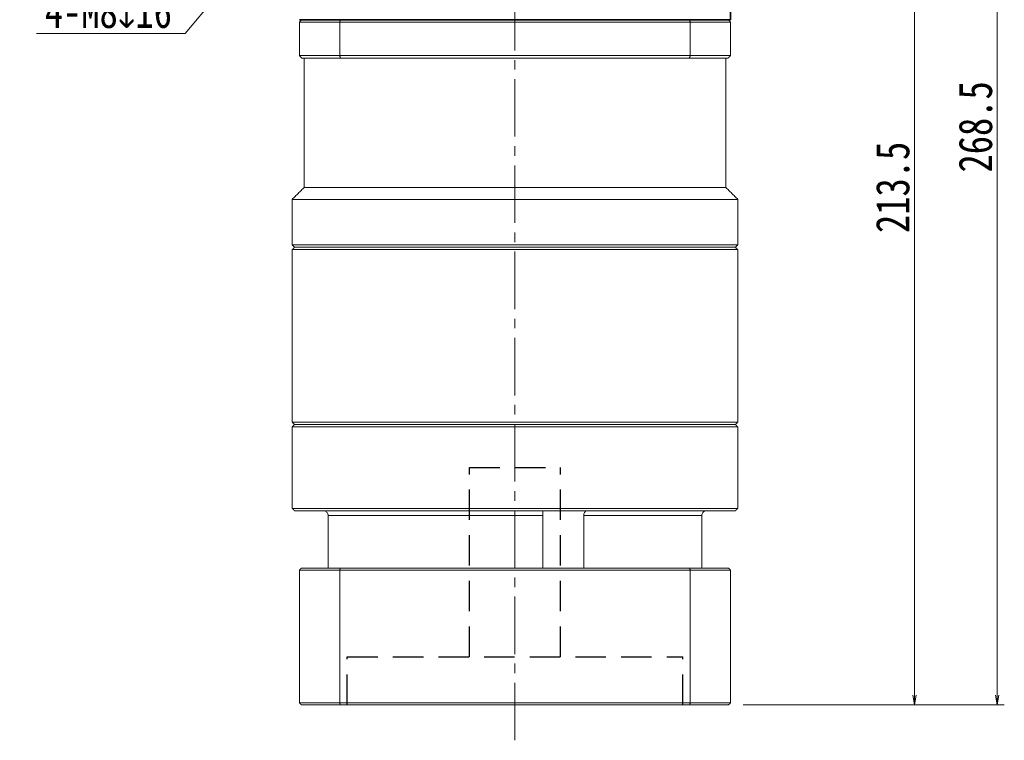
# Model space of a CAD drawing. Header units: millimetres. Extents: x -24 to 716, y -22 to 491.
# Tile 4 of 6: x 321 to 527, y 151 to 301. Entities that reach past the tile are written whole.
import ezdxf

# ---------------------------------------------------------------- set-up
doc = ezdxf.new("R2010")
doc.units = ezdxf.units.MM
doc.linetypes.add('DASHED2', pattern=[9.525, 6.35, -3.175])
doc.linetypes.add('点画线', pattern=[18, 12, -2, 2, -2])
doc.layers.add('4虚线层', color=6, linetype='DASHED2')
for name, color, linetype, lineweight in [('EB0', 7, 'Continuous', 35), ('中心线层', 1, '点画线', 18), ('尺寸线层', 3, 'Continuous', 18), ('粗实线层', 7, 'Continuous', 35)]:
    doc.layers.add(name, color=color, linetype=linetype, lineweight=lineweight)
doc.styles.add('宋体', font='SimSun.ttf', dxfattribs={"width": 0.8})
doc.dimstyles.new('A水平标注$0', dxfattribs={"dimtxt": 3.5, "dimasz": 2, "dimexe": 1.5, "dimexo": 3, "dimgap": 1.1, "dimtad": 1, "dimtoh": 1, "dimdec": 4, "dimdsep": 46, "dimtxsty": '宋体', "dimblk": 'OPEN', "dimcen": 3, "dimclrd": 3, "dimclre": 3, "dimclrt": 6, "dimadec": 0, "dimazin": 0, "dimtm": 1e-09, "dimtfac": 1, "dimtdec": 4, "dimtix": 1, "dimtmove": 0, "dimatfit": 3, "dimldrblk": 'OPEN', "dimfxl": 0, "dimlwd": 13, "dimlwe": 13, "dimarcsym": 0})
doc.dimstyles.new('螺孔(M8-7H)', dxfattribs={"dimtxt": 3.5, "dimasz": 2, "dimexe": 1.25, "dimexo": 3, "dimtad": 1, "dimtoh": 1, "dimdec": 4, "dimdsep": 46, "dimtxsty": '宋体', "dimblk": 'OPEN', "dimcen": 3, "dimclrd": 3, "dimclre": 3, "dimclrt": 2, "dimadec": 0, "dimazin": 0, "dimtm": 1e-09, "dimtfac": 1, "dimtdec": 4, "dimtmove": 0, "dimatfit": 3, "dimldrblk": 'OPEN', "dimfxl": 0, "dimlwd": 9, "dimlwe": 9, "dimarcsym": 0})

# ---------------------------------------------------------------- blocks, each defined once
blk = doc.blocks.new('_Open')
at = {"color": 0, "linetype": 'ByBlock', "lineweight": -2}
for p, q in [((-1, 0.17), (0, 0)), ((-1, -0.17), (0, 0)), ((0, 0), (-1, 0))]:
    blk.add_line(p, q, dxfattribs=at)
blk = doc.blocks.new('*D27')
at = {"layer": 'Defpoints', "color": 0, "transparency": 16777216}
for p in [(492.45, 371.94), (469.05, 158.44), (507.82, 158.44)]:
    blk.add_point(p, dxfattribs=at)
at = {"layer": '尺寸线层', "color": 3, "lineweight": 13, "transparency": 16777216}
for p, q in [((495.45, 371.94), (509.32, 371.94)), ((507.82, 369.94), (507.82, 160.44)), ((472.05, 158.44), (509.32, 158.44))]:
    blk.add_line(p, q, dxfattribs=at)
at = {"layer": '尺寸线层', "color": 3, "lineweight": 13, "transparency": 16777216, "xscale": 2, "yscale": 2, "zscale": 2}
for p, rotation in [((507.82, 371.94), 90), ((507.82, 158.44), 270)]:
    blk.add_blockref('_Open', p, dxfattribs=dict(at, rotation=rotation))
at = {"layer": '尺寸线层', "color": 6, "transparency": 16777216, "insert": (503.32, 266.44), "char_height": 7, "attachment_point": 5, "rotation": 90, "style": '宋体', "bg_fill": 3, "box_fill_scale": 1.1, "bg_fill_color": 257, "bg_fill_transparency": 0}
blk.add_mtext('213.5', dxfattribs=at)
blk = doc.blocks.new('*D28')
at = {"layer": 'Defpoints', "color": 0, "transparency": 16777216}
for p in [(479.45, 426.94), (525.09, 426.94), (469.05, 158.44)]:
    blk.add_point(p, dxfattribs=at)
at = {"layer": '尺寸线层', "color": 3, "lineweight": 13, "transparency": 16777216}
for p, q in [((482.45, 426.94), (526.59, 426.94)), ((525.09, 160.44), (525.09, 424.94)), ((472.05, 158.44), (526.59, 158.44))]:
    blk.add_line(p, q, dxfattribs=at)
at = {"layer": '尺寸线层', "color": 3, "lineweight": 13, "transparency": 16777216, "xscale": 2, "yscale": 2, "zscale": 2}
for p, rotation in [((525.09, 426.94), 90), ((525.09, 158.44), 270)]:
    blk.add_blockref('_Open', p, dxfattribs=dict(at, rotation=rotation))
at = {"layer": '尺寸线层', "color": 6, "transparency": 16777216, "insert": (520.59, 279.07), "char_height": 7, "attachment_point": 5, "rotation": 90, "style": '宋体', "bg_fill": 3, "box_fill_scale": 1.1, "bg_fill_color": 257, "bg_fill_transparency": 0}
blk.add_mtext('268.5', dxfattribs=at)
blk = doc.blocks.new('*D31')
at = {"color": 3, "lineweight": 9, "transparency": 16777216}
for p, q in [((382.34, 330.59), (383.62, 332.12)), ((381.06, 329.05), (375.93, 322.91)), ((355.61, 298.59), (374.65, 321.38)), ((324.56, 298.59), (355.61, 298.59))]:
    blk.add_line(p, q, dxfattribs=at)
at = {"layer": 'Defpoints', "color": 0, "transparency": 16777216}
for p in [(381.06, 329.05), (375.93, 322.91)]:
    blk.add_point(p, dxfattribs=at)
at = {"color": 3, "lineweight": 9, "transparency": 16777216, "xscale": 2, "yscale": 2, "zscale": 2}
for p, rotation in [((381.06, 329.05), 230.1315692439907), ((375.93, 322.91), 50.1315692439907)]:
    blk.add_blockref('_Open', p, dxfattribs=dict(at, rotation=rotation))
at = {"color": 2, "transparency": 16777216, "insert": (339.59, 303.16), "char_height": 7, "attachment_point": 5, "style": '宋体'}
blk.add_mtext('4-M8{\\famgdt|b0|i0|c0|p0;x}{16}', dxfattribs=at)

msp = doc.modelspace()

# ---------------------------------------------------------------- linework, layer by layer
at = {"color": 7, "linetype": 'Continuous', "lineweight": 15}
for p, q in [((379.45352, 300.94221), (387.86117, 300.94221)), ((379.45352, 293.94221), (379.45352, 300.94221)), ((388.03924, 301.44221), (379.95352, 301.44221)), ((387.86117, 300.94221), (387.86117, 293.94221)), ((387.86117, 300.94221), (461.04587, 300.94221)), ((460.8678, 301.44221), (388.03924, 301.44221)), ((461.04587, 293.94221), (461.04587, 300.94221)), ((387.86117, 293.94221), (379.45352, 293.94221)), ((461.04587, 293.94221), (387.86117, 293.94221)), ((379.95352, 293.44221), (388.03924, 293.44221)), ((388.03924, 293.44221), (460.8678, 293.44221)), ((377.95352, 253.44221), (424.45352, 253.44221)), ((424.45352, 253.94221), (378.45352, 253.94221)), ((377.95352, 216.44221), (424.45352, 216.44221)), ((424.45352, 216.94221), (378.45352, 216.94221)), ((385.45275, 197.94221), (430.28196, 197.94221)), ((385.45275, 186.94221), (385.45275, 197.94221)), ((430.28196, 197.94221), (430.28196, 186.94221)), ((438.81337, 186.94221), (438.81337, 197.94221)), ((438.81337, 197.94221), (463.45429, 197.94221)), ((463.45429, 197.94221), (463.45429, 186.94221)), ((379.45352, 186.54221), (387.86117, 186.54221)), ((379.45352, 186.54221), (379.45352, 158.84221)), ((388.00356, 186.94221), (379.85352, 186.94221)), ((387.86117, 186.54221), (461.04587, 186.54221)), ((387.86117, 186.54221), (387.86117, 158.84221)), ((460.90349, 186.94221), (388.00356, 186.94221)), ((461.04587, 186.54221), (461.04587, 158.84221)), ((387.86117, 158.84221), (379.45352, 158.84221)), ((379.85352, 158.44221), (388.00356, 158.44221)), ((461.04587, 158.84221), (387.86117, 158.84221)), ((388.00356, 158.44221), (460.90349, 158.44221))]:
    msp.add_line(p, q, dxfattribs=at)
for points in [[(379.95352, 301.44221), (379.45352, 300.94221)], [(388.03924, 301.44221), (387.86117, 300.94221)], [(460.8678, 301.44221), (461.04587, 300.94221)], [(379.45352, 293.94221), (379.95352, 293.44221)], [(387.86117, 293.94221), (388.03924, 293.44221)], [(461.04587, 293.94221), (460.8678, 293.44221)], [(380.45352, 266.44221), (380.45352, 293.44221)], [(377.95352, 263.94221), (380.45352, 266.44221)], [(377.95352, 254.44221), (377.95352, 263.94221)], [(378.45352, 253.94221), (377.95352, 254.44221)], [(377.95352, 253.44221), (378.45352, 253.94221)], [(377.95352, 217.44221), (377.95352, 253.44221)], [(378.45352, 216.94221), (377.95352, 217.44221)], [(377.95352, 216.44221), (378.45352, 216.94221)], [(377.95352, 199.44221), (377.95352, 216.44221)], [(378.45352, 198.94221), (377.95352, 199.44221)], [(379.45352, 186.54221), (379.85352, 186.94221)], [(387.86117, 186.54221), (388.00356, 186.94221)], [(461.04587, 186.54221), (460.90349, 186.94221)], [(379.45352, 158.84221), (379.85352, 158.44221)], [(388.00356, 158.44221), (387.86117, 158.84221)], [(460.90349, 158.44221), (461.04587, 158.84221)]]:
    msp.add_open_spline(points, degree=1, dxfattribs=at)
for points, knots in [([(385.45275, 197.94221), (385.44252, 198.05229), (385.42206, 198.27243), (385.26248, 198.56732), (385.02326, 198.79525), (384.74578, 198.923), (384.55527, 198.93663), (384.47729, 198.94221)], [0, 0, 0, 0, 0.324175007, 0.648284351, 0.979229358, 1.316860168, 1.550819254, 1.550819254, 1.550819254, 1.550819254]), ([(430.25193, 198.81868), (430.25146, 198.81121), (430.24849, 198.76412), (430.26114, 198.58094), (430.2773, 198.28794), (430.2804, 198.05747), (430.28196, 197.94221)], [0, 0, 0, 0, 0.0513915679, 0.3237471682, 0.6004135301, 0.8771995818, 0.8771995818, 0.8771995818, 0.8771995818]), ([(438.81337, 197.94221), (438.82, 198.05229), (438.83325, 198.27243), (438.93259, 198.56732), (439.06903, 198.79525), (439.21069, 198.923), (439.29321, 198.93663), (439.32699, 198.94221)], [0, 0, 0, 0, 0.251379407, 0.502707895, 0.759337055, 1.021150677, 1.202572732, 1.202572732, 1.202572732, 1.202572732]), ([(464.42975, 198.94221), (464.41285, 198.94193), (464.28754, 198.93986), (464.05531, 198.88652), (463.77465, 198.71128), (463.56575, 198.44786), (463.46619, 198.17401), (463.45732, 198.0012), (463.45429, 197.94221)], [0, 0, 0, 0, 0.05070556, 0.376081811, 0.704498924, 1.040598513, 1.377079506, 1.551483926, 1.551483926, 1.551483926, 1.551483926])]:
    msp.add_open_spline(points, degree=3, knots=knots, dxfattribs=at)
at = {"layer": '4虚线层'}
for p, q in [((414.95597, 207.94221), (433.95597, 207.94221)), ((414.95667, 168.44221), (414.95597, 207.94221)), ((433.95667, 168.44221), (433.95597, 207.94221)), ((389.45667, 168.44221), (459.45667, 168.44221)), ((389.45685, 158.44221), (389.45667, 168.44221)), ((459.45685, 158.44221), (459.45667, 168.44221))]:
    msp.add_line(p, q, dxfattribs=at)
at = {"layer": 'EB0'}
for p, q in [((469.45352, 301.44221), (379.45352, 301.44221)), ((464.45352, 301.44221), (469.45352, 301.44221))]:
    msp.add_line(p, q, dxfattribs=at)
at = {"layer": '中心线层'}
msp.add_line((424.45352, 151.02673), (424.45352, 439.94221), dxfattribs=at)
at = {"layer": '粗实线层'}
msp.add_line((469.45352, 301.44221), (469.45352, 316.94221), dxfattribs=at)

# ---------------------------------------------------------------- dimensions: what is measured, and where the dimension line sits
dim = msp.add_diameter_dim_2p(p1=(381.05569, 329.05034), p2=(375.92747, 322.91019), text='4-M<>{\\famgdt|b0|i0|c0|p0;x}{16}', dimstyle='螺孔(M8-7H)', override={"dimtxt": 7, "dimgap": 1, "dimtad": 1, "dimtih": 0, "dimtoh": 1, "dimdec": 4, "dimlfac": 1, "dimpost": '<>', "dimcen": 0, "dimse1": 0, "dimse2": 0, "dimsd1": 0, "dimsd2": 0, "dimtix": 0, "dimtofl": 1, "dimatfit": 3, "dimtvp": 0.1, "dimtfill": 0})
dim.commit()
dim.dimension.update_dxf_attribs({"geometry": '*D31', "text_midpoint": (339.58678, 298.5877), "dimtype": 163})

# ---------------------------------------------------------------- next in the draw order: dimensions: what is measured, and where the dimension line sits
at = {"layer": '尺寸线层'}
dim = msp.add_linear_dim(base=(507.82135, 158.44221), p1=(492.45352, 371.94221), p2=(469.05352, 158.44221), angle=270, dimstyle='A水平标注$0', override={"dimtxt": 7, "dimgap": 1, "dimtad": 1, "dimjust": 0, "dimdec": 1, "dimlfac": 1, "dimpost": '<>', "dimse1": 0, "dimse2": 0, "dimsd1": 0, "dimsd2": 0, "dimtofl": 1, "dimtvp": 0.1}, dxfattribs=at)
dim.commit()
dim.dimension.update_dxf_attribs({"geometry": '*D27', "text_midpoint": (507.82135, 266.442), "dimtype": 160})

# ---------------------------------------------------------------- next in the draw order: dimensions: what is measured, and where the dimension line sits
dim = msp.add_linear_dim(base=(525.08787, 426.94221), p1=(469.05352, 158.44221), p2=(479.45352, 426.94221), angle=90, dimstyle='A水平标注$0', override={"dimtxt": 7, "dimgap": 1, "dimdec": 1, "dimpost": '<>', "dimblk": 'Open', "dimtvp": 0.1, "dimtfill": 1, "dimtfillclr": 256}, dxfattribs=at)
dim.commit()
dim.dimension.update_dxf_attribs({"geometry": '*D28', "text_midpoint": (525.08787, 279.06553), "dimtype": 160})

# ---------------------------------------------------------------- next in the draw order: linework, layer by layer
at = {"color": 7, "linetype": 'Continuous', "lineweight": 15}
for p, q in [((468.95352, 301.44221), (460.8678, 301.44221)), ((461.04587, 300.94221), (469.45352, 300.94221)), ((469.45352, 300.94221), (469.45352, 293.94221)), ((469.45352, 293.94221), (461.04587, 293.94221)), ((460.8678, 293.44221), (468.95352, 293.44221)), ((468.45352, 266.44221), (380.45352, 266.44221)), ((470.95352, 263.94221), (377.95352, 263.94221)), ((470.95352, 254.44221), (377.95352, 254.44221)), ((378.45352, 253.94221), (470.45352, 253.94221)), ((470.45352, 253.94221), (424.45352, 253.94221)), ((424.45352, 253.44221), (470.95352, 253.44221)), ((470.95352, 217.44221), (377.95352, 217.44221)), ((378.45352, 216.94221), (470.45352, 216.94221)), ((470.45352, 216.94221), (424.45352, 216.94221)), ((424.45352, 216.44221), (470.95352, 216.44221)), ((470.95352, 199.44221), (377.95352, 199.44221)), ((378.45352, 198.94221), (470.45352, 198.94221)), ((469.05352, 186.94221), (460.90349, 186.94221)), ((461.04587, 186.54221), (469.45352, 186.54221)), ((469.45352, 186.54221), (469.45352, 158.84221)), ((460.90349, 158.44221), (469.05352, 158.44221)), ((469.45352, 158.84221), (461.04587, 158.84221))]:
    msp.add_line(p, q, dxfattribs=at)
for points in [[(468.95352, 301.44221), (469.45352, 300.94221)], [(468.95352, 293.44221), (469.45352, 293.94221)], [(468.45352, 293.44221), (468.45352, 266.44221)], [(468.45352, 266.44221), (470.95352, 263.94221)], [(470.95352, 263.94221), (470.95352, 254.44221)], [(470.95352, 254.44221), (470.45352, 253.94221)], [(470.45352, 253.94221), (470.95352, 253.44221)], [(470.95352, 253.44221), (470.95352, 217.44221)], [(470.95352, 217.44221), (470.45352, 216.94221)], [(470.45352, 216.94221), (470.95352, 216.44221)], [(470.95352, 216.44221), (470.95352, 199.44221)], [(470.95352, 199.44221), (470.45352, 198.94221)], [(469.05352, 186.94221), (469.45352, 186.54221)], [(469.05352, 158.44221), (469.45352, 158.84221)]]:
    msp.add_open_spline(points, degree=1, dxfattribs=at)

doc.saveas('drawing.dxf')
